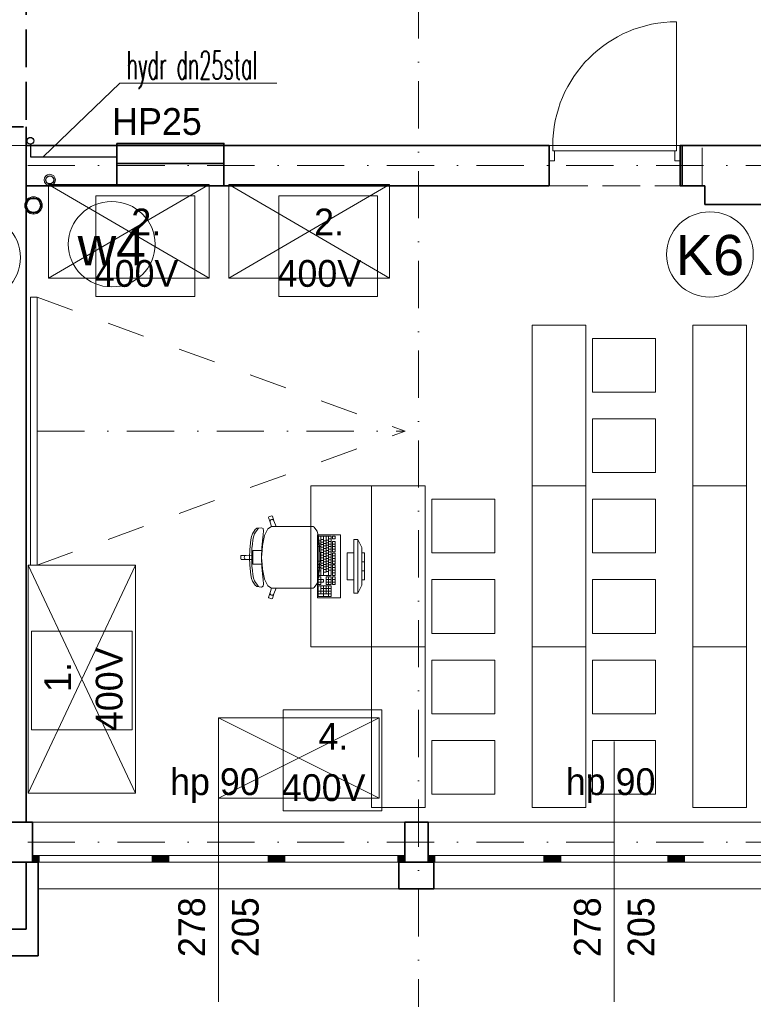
# Model space of a CAD drawing. Header units: millimetres. Extents: x -34676 to 172266, y 39940 to 476087.
# Tile 179 of 256: x 37943 to 43421, y 342950 to 350300. Entities that reach past the tile are written whole.
import ezdxf
from ezdxf.lldxf.tags import DXFTag

# ---------------------------------------------------------------- set-up
doc = ezdxf.new("R2010")
doc.units = ezdxf.units.MM
doc.header["$MEASUREMENT"] = 0
for name, pattern in [('Krawędzie ukryte', [3.912222, 2.822222, -1.09]), ('Kropki i Kreski', [6.702778, 3.527778, -1.763889, 0, -1.411111]), ('Przerywana', [5.644444, 2.822222, -2.822222])]:
    doc.linetypes.add(name, pattern=pattern)
doc.layers.add('#ks', color=34, linetype='Continuous', lineweight=30)
doc.layers.add('#woda', color=4, linetype='Continuous', lineweight=18)
for name, color, linetype in [('#p.po¿', 150, 'W-HYDRANTY'), ('#podkład', 252, 'Continuous'), ('- A - ocieplenie', 7, 'Continuous'), ('2D - Rysunki i Obrazki', 7, 'Continuous'), ('Drzwi Archicad', 7, 'Continuous'), ('IS_Text_Pion_Wodociag', 7, 'Continuous'), ('Konstrukcja - Belki', 7, 'Continuous'), ('Konstrukcja - Siatka mod', 7, 'Continuous'), ('Konstrukcja - Stropy', 7, 'Continuous'), ('Konstrukcja - Ściany nośne wew..P', 7, 'Continuous'), ('Konstrukcja - Ściany zewnętrzne', 7, 'Continuous'), ('Okna Archicada', 7, 'Continuous'), ('Opisy - Tekst', 7, 'Continuous'), ('Wnętrze - Umeblowanie', 7, 'Continuous'), ('Wnętrze - Wyposażenie', 7, 'Continuous'), ('Znaczniki okien Archicada', 7, 'Continuous')]:
    doc.layers.add(name, color=color, linetype=linetype)
doc.layers.add('IS_Opisy_działek_Wodociag', color=7, linetype='SOLID', true_color=0x000000)
doc.styles.add('ISO', font='isocp.shx', dxfattribs={"height": 10})
doc.styles.add('MtXpl_Arial3', font='txt', dxfattribs={"height": 0.2})
doc.styles.add('ROMANS', font='romans', dxfattribs={"width": 0.6})
doc.styles.get("Standard").update_dxf_attribs({"font": 'arial.ttf'})
doc.styles.add('STYL_AUTOMATYCZNY_9', font='txt')
tags = doc.linetypes.add('SOLID', pattern=[10, 10, 0]).pattern_tags.tags
tags[6:7] = [DXFTag(74, 4), DXFTag(75, 0), DXFTag(340, '0'), DXFTag(46, 0.0), DXFTag(50, 0.0), DXFTag(44, 0.0), DXFTag(45, 0.0)]
tags[4:5] = [DXFTag(74, 4), DXFTag(75, 0), DXFTag(340, '0'), DXFTag(46, 0.0), DXFTag(50, 0.0), DXFTag(44, 0.0), DXFTag(45, 0.0)]
doc.linetypes.add('W-HYDRANTY', pattern='A,3,-0.5,["hyd",ISO,S=0.04,R=0,X=-0.45,Y=-0.125],-0.5', length=4)

# ---------------------------------------------------------------- blocks, each defined once
blk = doc.blocks.new('kjghgg')
at = {"layer": '- A - ocieplenie', "color": 252, "linetype": 'Continuous', "lineweight": 35, "ltscale": 100}
for p, q in [((-106395.8, 469298.3), (-106395.8, 469098.3)), ((-106305.8, 469298.3), (-106395.8, 469298.3)), ((-106305.8, 469298.3), (-106305.8, 469248.3)), ((-103610.8, 469298.3), (-103610.8, 469248.3)), ((-103350.8, 469298.3), (-103610.8, 469298.3)), ((-103350.8, 469298.3), (-103350.8, 469248.3)), ((-106305.8, 469248.3), (-106305.8, 469098.3)), ((-103610.8, 469248.3), (-103610.8, 469098.3)), ((-103350.8, 469248.3), (-103350.8, 469098.3)), ((-106395.8, 469098.3), (-106395.8, 468798.3)), ((-106305.8, 468798.3), (-106305.8, 469098.3)), ((-103610.8, 469098.3), (-103350.8, 469098.3)), ((-106395.8, 468798.3), (-106695.8, 468798.3)), ((-106305.8, 468598.3), (-106305.8, 468798.3)), ((-106695.8, 468598.3), (-106305.8, 468598.3))]:
    blk.add_line(p, q, dxfattribs=at)
at = {"color": 252, "linetype": 'Continuous', "lineweight": 35, "ltscale": 100}
for p, q in [((-105718.3, 474664.6), (-105718.3, 474514.6)), ((-104918.3, 474664.6), (-105718.3, 474664.6)), ((-104918.3, 474648.3), (-105718.3, 474648.3)), ((-104918.3, 474514.6), (-104918.3, 474664.6)), ((-101495.8, 474648.3), (-101510.3, 474648.3)), ((-101510.3, 474348.3), (-101510.3, 474648.3)), ((-105718.3, 474514.6), (-104918.3, 474514.6)), ((-105718.3, 474348.3), (-104918.3, 474348.3)), ((-101510.3, 474348.3), (-101495.8, 474348.3))]:
    blk.add_line(p, q, dxfattribs=at)
at = {"layer": '2D - Rysunki i Obrazki', "color": 252, "linetype": 'Continuous', "lineweight": 13, "ltscale": 100}
for p, q in [((-105135.9, 474273.5), (-105873.8, 474273.5)), ((-105873.8, 474273.5), (-105873.8, 473520.6)), ((-105135.9, 473520.6), (-105135.9, 474273.5)), ((-103771, 474273.5), (-104508.9, 474273.5)), ((-104508.9, 474273.5), (-104508.9, 473520.6)), ((-103771, 473520.6), (-103771, 474273.5)), ((-105873.8, 473520.6), (-105135.9, 473520.6)), ((-104508.9, 473520.6), (-103771, 473520.6)), ((-105602.2, 471023.8), (-106355.2, 471023.8)), ((-106355.2, 471023.8), (-106355.2, 470285.9)), ((-105602.2, 470285.9), (-105602.2, 471023.8)), ((-103738.4, 470435), (-104476.3, 470435)), ((-104476.3, 470435), (-104476.3, 469682.1)), ((-103738.4, 469682.1), (-103738.4, 470435)), ((-106355.2, 470285.9), (-105602.2, 470285.9)), ((-104476.3, 469682.1), (-103738.4, 469682.1))]:
    blk.add_line(p, q, dxfattribs=at)
at = {"layer": 'Drzwi Archicad', "color": 252, "linetype": 'Continuous', "lineweight": 13, "ltscale": 100}
for p, q in [((-101538.3, 474648.3), (-101538.3, 475572.3)), ((-102462.3, 474648.3), (-102490.3, 474648.3)), ((-102490.3, 474648.3), (-102490.3, 474533.3)), ((-102462.3, 474608.3), (-102462.3, 474648.3)), ((-102462.3, 474648.3), (-101538.3, 474648.3)), ((-102462.3, 474608.3), (-102462.3, 474648.3)), ((-101510.3, 474648.3), (-101538.3, 474648.3)), ((-101538.3, 474648.3), (-101538.3, 474608.3)), ((-101538.3, 474648.3), (-101538.3, 474608.3)), ((-101510.3, 474533.3), (-101510.3, 474648.3)), ((-102450.3, 474608.3), (-102462.3, 474608.3)), ((-101538.3, 474608.3), (-102462.3, 474608.3)), ((-102450.3, 474533.3), (-102450.3, 474608.3)), ((-101538.3, 474608.3), (-101550.3, 474608.3)), ((-101550.3, 474608.3), (-101550.3, 474533.3)), ((-102490.3, 474533.3), (-102450.3, 474533.3)), ((-101550.3, 474533.3), (-101510.3, 474533.3))]:
    blk.add_line(p, q, dxfattribs=at)
at = {"layer": 'Drzwi Archicad', "color": 252, "linetype": 'Continuous', "lineweight": 35, "ltscale": 100}
for p, q in [((-102490.3, 474648.3), (-102490.3, 474533.3)), ((-102490.3, 474648.3), (-102490.3, 474533.3)), ((-101510.3, 474648.3), (-101510.3, 474533.3)), ((-101510.3, 474648.3), (-101510.3, 474533.3)), ((-102490.3, 474533.3), (-102490.3, 474348.3)), ((-101510.3, 474533.3), (-101510.3, 474348.3))]:
    blk.add_line(p, q, dxfattribs=at)
at = {"layer": 'Drzwi Archicad', "color": 252, "linetype": 'Continuous', "lineweight": 13, "ltscale": 100}
blk.add_arc((-101538.3, 474648.3), 924, 90, 180, dxfattribs=at)
at = {"layer": 'Konstrukcja - Belki', "color": 252, "linetype": 'Krawędzie ukryte', "lineweight": 35, "ltscale": 100}
for p in [(-106395.8, 476688.3), (-106695.8, 474789)]:
    blk.add_line(p, (-106395.8, 474789), dxfattribs=at)
at = {"layer": 'Konstrukcja - Siatka mod', "color": 252, "linetype": 'Kropki i Kreski', "lineweight": 13, "ltscale": 100}
for p, q in [((-103465.8, 485184.3), (-103465.8, 468219.5)), ((-123813.3, 474498.3), (-94368.7, 474498.3)), ((-123813.3, 469448.3), (-94368.7, 469448.3))]:
    blk.add_line(p, q, dxfattribs=at)
at = {"layer": 'Konstrukcja - Stropy', "color": 252, "linetype": 'Continuous', "lineweight": 13, "ltscale": 100}
for p, q in [((-109695.8, 474648.3), (-106396.8, 474648.3)), ((-106396.8, 474648.3), (-106396.8, 469598.3)), ((-106396.8, 469598.3), (-94325.8, 469598.3))]:
    blk.add_line(p, q, dxfattribs=at)
at = {"layer": 'Konstrukcja - Ściany nośne wew..P', "color": 252, "linetype": 'Continuous', "lineweight": 35, "ltscale": 100}
for p, q in [((-106395.8, 474648.3), (-106395.8, 474788.3)), ((-105718.3, 474648.3), (-106395.8, 474648.3)), ((-106395.8, 474348.3), (-106395.8, 474648.3)), ((-106395.8, 474348.3), (-106395.8, 474648.3)), ((-105718.3, 474648.3), (-105718.3, 474348.3)), ((-104918.3, 474648.3), (-104918.3, 474348.3)), ((-102490.3, 474648.3), (-104918.3, 474648.3)), ((-102490.3, 474648.3), (-102490.3, 474533.3)), ((-101495.8, 474648.3), (-101495.8, 474348.3)), ((-101325.8, 474648.3), (-101495.8, 474648.3)), ((-100565.8, 474648.3), (-101325.8, 474648.3)), ((-102490.3, 474533.3), (-102490.3, 474348.3)), ((-106395.8, 474348.3), (-105718.3, 474348.3)), ((-106395.8, 469598.3), (-106395.8, 474348.3)), ((-104918.3, 474348.3), (-102490.3, 474348.3)), ((-101495.8, 474348.3), (-101325.8, 474348.3)), ((-101325.8, 474348.3), (-101325.8, 474208.3)), ((-101325.8, 474208.3), (-100625.8, 474208.3)), ((-106395.8, 469598.3), (-106695.8, 469598.3)), ((-106395.8, 469598.3), (-106695.8, 469598.3)), ((-106695.8, 469298.3), (-106395.8, 469298.3)), ((-106695.8, 469298.3), (-106395.8, 469298.3)), ((-106395.8, 468798.3), (-106395.8, 469298.3))]:
    blk.add_line(p, q, dxfattribs=at)
at = {"layer": 'Konstrukcja - Ściany nośne wew..P', "color": 252, "linetype": 'Krawędzie ukryte', "lineweight": 20, "ltscale": 100}
for p, q in [((-106395.8, 474648.3), (-106395.8, 474788.3)), ((-101345.8, 474648.3), (-106395.8, 474648.3)), ((-101345.8, 474348.3), (-101345.8, 474648.3)), ((-106395.8, 474348.3), (-101345.8, 474348.3)), ((-106395.8, 469598.3), (-106395.8, 474348.3)), ((-106395.8, 468798.3), (-106395.8, 469298.3))]:
    blk.add_line(p, q, dxfattribs=at)
at = {"layer": 'Konstrukcja - Ściany nośne wew..P', "color": 252, "linetype": 'Continuous', "lineweight": 20, "ltscale": 100}
blk.add_line((-106695.8, 474648.3), (-106395.8, 474648.3), dxfattribs=at)
at = {"layer": 'Konstrukcja - Ściany zewnętrzne', "color": 252, "linetype": 'Continuous', "lineweight": 35, "ltscale": 100}
for p, q in [((-106348.3, 469598.3), (-106395.8, 469598.3)), ((-106348.3, 469348.3), (-106348.3, 469598.3)), ((-103568.3, 469348.3), (-103568.3, 469598.3)), ((-103393.3, 469598.3), (-103568.3, 469598.3)), ((-103393.3, 469348.3), (-103393.3, 469598.3)), ((-106348.3, 469298.3), (-106348.3, 469348.3)), ((-103568.3, 469298.3), (-103568.3, 469348.3)), ((-103393.3, 469298.3), (-103393.3, 469348.3)), ((-106395.8, 469298.3), (-106348.3, 469298.3)), ((-103568.3, 469298.3), (-103393.3, 469298.3))]:
    blk.add_line(p, q, dxfattribs=at)
at = {"layer": 'Okna Archicada', "color": 252, "linetype": 'Continuous', "lineweight": 13, "ltscale": 100}
for p, q in [((-103568.3, 469598.3), (-106348.3, 469598.3)), ((-103393.3, 469598.3), (-100613.3, 469598.3)), ((-106298.3, 469348.3), (-106348.3, 469348.3)), ((-106298.3, 469298.3), (-106298.3, 469348.3)), ((-105453.3, 469348.3), (-106298.3, 469348.3)), ((-105403.3, 469348.3), (-105453.3, 469348.3)), ((-105453.3, 469348.3), (-105453.3, 469298.3)), ((-105328.3, 469348.3), (-105403.3, 469348.3)), ((-105328.3, 469298.3), (-105328.3, 469348.3)), ((-104588.3, 469348.3), (-105328.3, 469348.3)), ((-104513.3, 469348.3), (-104588.3, 469348.3)), ((-104588.3, 469348.3), (-104588.3, 469298.3)), ((-104463.3, 469348.3), (-104513.3, 469348.3)), ((-104463.3, 469298.3), (-104463.3, 469348.3)), ((-103618.3, 469348.3), (-104463.3, 469348.3)), ((-103568.3, 469348.3), (-103618.3, 469348.3)), ((-103618.3, 469348.3), (-103618.3, 469298.3)), ((-103393.3, 469348.3), (-103343.3, 469348.3)), ((-103343.3, 469348.3), (-103343.3, 469298.3)), ((-103343.3, 469348.3), (-102528.3, 469348.3)), ((-102528.3, 469298.3), (-102528.3, 469348.3)), ((-102528.3, 469348.3), (-102478.3, 469348.3)), ((-102478.3, 469348.3), (-102403.3, 469348.3)), ((-102403.3, 469348.3), (-102403.3, 469298.3)), ((-102403.3, 469348.3), (-101603.3, 469348.3)), ((-101603.3, 469298.3), (-101603.3, 469348.3)), ((-101603.3, 469348.3), (-101528.3, 469348.3)), ((-101528.3, 469348.3), (-101478.3, 469348.3)), ((-101478.3, 469348.3), (-101478.3, 469298.3)), ((-101478.3, 469348.3), (-100663.3, 469348.3)), ((-103568.3, 469298.3), (-106348.3, 469298.3)), ((-106348.3, 469298.3), (-106298.3, 469298.3)), ((-103610.8, 469298.3), (-106305.8, 469298.3)), ((-106298.3, 469298.3), (-105453.3, 469298.3)), ((-105453.3, 469298.3), (-105403.3, 469298.3)), ((-105403.3, 469298.3), (-105328.3, 469298.3)), ((-105328.3, 469298.3), (-104588.3, 469298.3)), ((-104588.3, 469298.3), (-104513.3, 469298.3)), ((-104513.3, 469298.3), (-104463.3, 469298.3)), ((-104463.3, 469298.3), (-103618.3, 469298.3)), ((-103618.3, 469298.3), (-103568.3, 469298.3)), ((-103393.3, 469298.3), (-100613.3, 469298.3)), ((-103343.3, 469298.3), (-103393.3, 469298.3)), ((-100655.8, 469298.3), (-103350.8, 469298.3)), ((-102528.3, 469298.3), (-103343.3, 469298.3)), ((-102478.3, 469298.3), (-102528.3, 469298.3)), ((-102403.3, 469298.3), (-102478.3, 469298.3)), ((-101603.3, 469298.3), (-102403.3, 469298.3)), ((-101528.3, 469298.3), (-101603.3, 469298.3)), ((-101478.3, 469298.3), (-101528.3, 469298.3)), ((-100663.3, 469298.3), (-101478.3, 469298.3)), ((-103610.8, 469098.3), (-106305.8, 469098.3)), ((-100655.8, 469098.3), (-103350.8, 469098.3))]:
    blk.add_line(p, q, dxfattribs=at)
at = {"layer": 'Okna Archicada', "color": 252, "linetype": 'Continuous', "lineweight": 35, "ltscale": 100}
for p, q in [((-106348.3, 469348.3), (-106348.3, 469598.3)), ((-103568.3, 469348.3), (-103568.3, 469598.3)), ((-103393.3, 469348.3), (-103393.3, 469598.3)), ((-106348.3, 469298.3), (-106348.3, 469348.3)), ((-106348.3, 469298.3), (-106348.3, 469348.3)), ((-103568.3, 469298.3), (-103568.3, 469348.3)), ((-103568.3, 469298.3), (-103568.3, 469348.3)), ((-103393.3, 469298.3), (-103393.3, 469348.3)), ((-103393.3, 469298.3), (-103393.3, 469348.3)), ((-106305.8, 469298.3), (-106305.8, 469248.3)), ((-103610.8, 469298.3), (-103610.8, 469248.3)), ((-103350.8, 469298.3), (-103350.8, 469248.3)), ((-106305.8, 469248.3), (-106305.8, 469098.3)), ((-103610.8, 469248.3), (-103610.8, 469098.3)), ((-103350.8, 469248.3), (-103350.8, 469098.3))]:
    blk.add_line(p, q, dxfattribs=at)
at = {"layer": 'Okna Archicada', "color": 252, "linetype": 'Continuous', "lineweight": 13, "extrusion": (0, 0, -1)}
for points in [[(106298.3, 469298.3), (106348.3, 469348.3), (106348.3, 469298.3)], [(106348.3, 469348.3), (106298.3, 469298.3), (106298.3, 469348.3)], [(105403.3, 469298.3), (105453.3, 469348.3), (105453.3, 469298.3)], [(105453.3, 469348.3), (105403.3, 469298.3), (105403.3, 469348.3)], [(105328.3, 469298.3), (105403.3, 469348.3), (105403.3, 469298.3)], [(105403.3, 469348.3), (105328.3, 469298.3), (105328.3, 469348.3)], [(104513.3, 469298.3), (104588.3, 469348.3), (104588.3, 469298.3)], [(104588.3, 469348.3), (104513.3, 469298.3), (104513.3, 469348.3)], [(104463.3, 469298.3), (104513.3, 469348.3), (104513.3, 469298.3)], [(104513.3, 469348.3), (104463.3, 469298.3), (104463.3, 469348.3)], [(103568.3, 469298.3), (103618.3, 469348.3), (103618.3, 469298.3)], [(103618.3, 469348.3), (103568.3, 469298.3), (103568.3, 469348.3)], [(103343.3, 469298.3), (103393.3, 469348.3), (103393.3, 469298.3)], [(103393.3, 469348.3), (103343.3, 469298.3), (103343.3, 469348.3)], [(102478.3, 469298.3), (102528.3, 469348.3), (102528.3, 469298.3)], [(102528.3, 469348.3), (102478.3, 469298.3), (102478.3, 469348.3)], [(102403.3, 469298.3), (102478.3, 469348.3), (102478.3, 469298.3)], [(102478.3, 469348.3), (102403.3, 469298.3), (102403.3, 469348.3)], [(101528.3, 469298.3), (101603.3, 469348.3), (101603.3, 469298.3)], [(101603.3, 469348.3), (101528.3, 469298.3), (101528.3, 469348.3)], [(101478.3, 469298.3), (101528.3, 469348.3), (101528.3, 469298.3)], [(101528.3, 469348.3), (101478.3, 469298.3), (101478.3, 469348.3)]]:
    blk.add_solid(points, dxfattribs=at)
at = {"layer": 'Wnętrze - Umeblowanie', "color": 252, "linetype": 'Continuous', "lineweight": 13, "ltscale": 100}
for p, q in [((-106228.7, 474358.3), (-105028.7, 474358.3)), ((-106228.7, 473658.3), (-106228.7, 474358.3)), ((-106228.7, 474358.3), (-105028.7, 473658.3)), ((-105028.7, 474358.3), (-106228.7, 473658.3)), ((-105028.7, 474358.3), (-105028.7, 473658.3)), ((-104881.8, 474358.3), (-103681.8, 474358.3)), ((-104881.8, 473658.3), (-104881.8, 474358.3)), ((-104881.8, 474358.3), (-103681.8, 473658.3)), ((-103681.8, 474358.3), (-104881.8, 473658.3)), ((-103681.8, 474358.3), (-103681.8, 473658.3)), ((-105028.7, 473658.3), (-106228.7, 473658.3)), ((-103681.8, 473658.3), (-104881.8, 473658.3)), ((-106363.3, 471515.2), (-106363.3, 473515.2)), ((-106363.3, 473515.2), (-106313.3, 473515.2)), ((-106313.3, 473515.2), (-106313.3, 471515.2)), ((-102214.8, 473307.2), (-102615.8, 473307.2)), ((-102615.8, 473307.2), (-102615.8, 472107.2)), ((-102214.8, 472107.2), (-102214.8, 473307.2)), ((-101014.8, 473307.2), (-101415.8, 473307.2)), ((-101415.8, 473307.2), (-101415.8, 472107.2)), ((-101014.8, 472107.2), (-101014.8, 473307.2)), ((-102164.8, 472806.7), (-102164.8, 473207.7)), ((-102164.8, 473207.7), (-101694.8, 473207.7)), ((-101694.8, 473207.7), (-101694.8, 472806.7)), ((-101694.8, 472806.7), (-102164.8, 472806.7)), ((-102164.8, 472206.7), (-102164.8, 472607.7)), ((-102164.8, 472607.7), (-101694.8, 472607.7)), ((-101694.8, 472607.7), (-101694.8, 472206.7)), ((-101694.8, 472206.7), (-102164.8, 472206.7)), ((-103815.8, 472107.2), (-104268.8, 472107.2)), ((-104268.8, 472107.2), (-104268.8, 470907.2)), ((-103414.8, 472107.2), (-103815.8, 472107.2)), ((-103815.8, 472107.2), (-103815.8, 470907.2)), ((-103815.8, 470907.2), (-103815.8, 472107.2)), ((-103414.8, 470907.2), (-103414.8, 472107.2)), ((-102214.8, 472107.2), (-102615.8, 472107.2)), ((-102615.8, 472107.2), (-102615.8, 470907.2)), ((-102615.8, 472107.2), (-102214.8, 472107.2)), ((-102214.8, 470907.2), (-102214.8, 472107.2)), ((-101014.8, 472107.2), (-101415.8, 472107.2)), ((-101415.8, 472107.2), (-101415.8, 470907.2)), ((-101415.8, 472107.2), (-101014.8, 472107.2)), ((-101014.8, 470907.2), (-101014.8, 472107.2)), ((-103364.8, 471606.7), (-103364.8, 472007.7)), ((-103364.8, 472007.7), (-102894.8, 472007.7)), ((-102894.8, 472007.7), (-102894.8, 471606.7)), ((-102164.8, 471606.7), (-102164.8, 472007.7)), ((-102164.8, 472007.7), (-101694.8, 472007.7)), ((-101694.8, 472007.7), (-101694.8, 471606.7)), ((-104582.7, 471876.6), (-104584.6, 471872.8)), ((-104584.6, 471872.8), (-104573.2, 471837.3)), ((-104559.9, 471884), (-104582.7, 471876.6)), ((-104572.3, 471848.9), (-104573.9, 471843.2)), ((-104573.9, 471843.2), (-104573.2, 471837.3)), ((-104573.2, 471837.3), (-104563.5, 471803.2)), ((-104568.7, 471853.5), (-104572.3, 471848.9)), ((-104563.6, 471856.4), (-104568.7, 471853.5)), ((-104557.8, 471857.1), (-104563.6, 471856.4)), ((-104556.1, 471882.1), (-104559.9, 471884)), ((-104552.2, 471855.5), (-104557.8, 471857.1)), ((-104544.7, 471846.7), (-104556.1, 471882.1)), ((-104547.6, 471851.8), (-104552.2, 471855.5)), ((-104544.7, 471846.7), (-104547.6, 471851.8)), ((-104529, 471803.3), (-104544.7, 471846.7)), ((-104705.8, 471750.6), (-104713, 471730.6)), ((-104685.7, 471781.6), (-104705.8, 471750.6)), ((-104697.3, 471728.5), (-104691, 471748.9)), ((-104691, 471748.9), (-104683.3, 471762)), ((-104672.5, 471792.1), (-104685.7, 471781.6)), ((-104683.3, 471762), (-104673.3, 471773.8)), ((-104673.3, 471773.8), (-104667.1, 471782.8)), ((-104636.4, 471795.4), (-104672.5, 471792.1)), ((-104667.1, 471782.8), (-104662, 471789)), ((-104662, 471789), (-104659.4, 471792.8)), ((-104624.9, 471788.7), (-104636.4, 471795.4)), ((-104621.8, 471771.5), (-104624.9, 471788.7)), ((-104624.4, 471742.6), (-104621.8, 471771.5)), ((-104591.3, 471785.8), (-104615.1, 471736.1)), ((-104563.5, 471803.2), (-104591.3, 471785.8)), ((-104563.3, 471803.3), (-104563.5, 471803.2)), ((-104563.3, 471803.3), (-104529, 471803.3)), ((-104319.9, 471803.3), (-104529, 471803.3)), ((-104283.9, 471803.3), (-104319.9, 471803.3)), ((-104252.8, 471803.3), (-104283.9, 471803.3)), ((-104244.2, 471798.8), (-104252.8, 471803.3)), ((-104223.1, 471772), (-104244.2, 471798.8)), ((-104222.2, 471769.8), (-104223.1, 471772)), ((-104211.5, 471723.9), (-104222.2, 471769.8)), ((-104717.8, 471704.7), (-104724.8, 471631.5)), ((-104713, 471730.6), (-104717.8, 471704.7)), ((-104705.9, 471672.6), (-104702.2, 471702.6)), ((-104702.2, 471702.6), (-104697.3, 471728.5)), ((-104634.9, 471646.3), (-104630.3, 471697.3)), ((-104615.1, 471736.1), (-104631, 471661.8)), ((-104630.3, 471697.3), (-104624.4, 471742.6)), ((-104048.8, 471742.2), (-104218.8, 471742.2)), ((-104218.8, 471742.2), (-104218.8, 471272.2)), ((-104213.9, 471732.5), (-104213.9, 471438.7)), ((-104117, 471732.5), (-104213.9, 471732.5)), ((-104213.9, 471698.2), (-104194.5, 471698.2)), ((-104213.9, 471676.2), (-104194.5, 471676.2)), ((-104204.3, 471655.1), (-104211.5, 471723.9)), ((-104194.5, 471732.5), (-104194.5, 471438.7)), ((-104194.5, 471708), (-104175.1, 471708)), ((-104194.5, 471688.4), (-104175.1, 471688.4)), ((-104175.1, 471732.5), (-104175.1, 471438.7)), ((-104175.1, 471698.2), (-104155.8, 471698.2)), ((-104175.1, 471678.6), (-104155.8, 471678.6)), ((-104155.8, 471732.5), (-104155.8, 471463.2)), ((-104155.8, 471703.1), (-104136.4, 471703.1)), ((-104155.8, 471683.5), (-104136.4, 471683.5)), ((-104136.4, 471732.5), (-104136.4, 471438.7)), ((-104136.4, 471712.9), (-104117, 471712.9)), ((-104136.4, 471693.3), (-104117, 471693.3)), ((-104117, 471438.7), (-104117, 471732.5)), ((-104107.3, 471732.5), (-104107.3, 471712.9)), ((-104087.9, 471732.5), (-104107.3, 471732.5)), ((-104107.3, 471712.9), (-104087.9, 471712.9)), ((-104107.3, 471693.3), (-104107.3, 471615)), ((-104087.9, 471693.3), (-104107.3, 471693.3)), ((-104087.9, 471712.9), (-104087.9, 471732.5)), ((-104087.9, 471615), (-104087.9, 471693.3)), ((-104048.8, 471272.2), (-104048.8, 471742.2)), ((-103948.8, 471707.2), (-103948.8, 471307.2)), ((-103918.8, 471707.2), (-103948.8, 471707.2)), ((-103918.8, 471307.2), (-103918.8, 471707.2)), ((-103918.8, 471707.2), (-103888.8, 471647.2)), ((-104724.8, 471631.5), (-104727, 471574)), ((-104710.4, 471574), (-104709.9, 471606.8)), ((-104709.9, 471606.8), (-104708.5, 471640.1)), ((-104708.5, 471640.1), (-104705.9, 471672.6)), ((-104672.1, 471624.3), (-104702, 471624.3)), ((-104702, 471624.3), (-104702, 471590.9)), ((-104633.4, 471624.3), (-104672.1, 471624.3)), ((-104637.3, 471574), (-104634.9, 471646.3)), ((-104633.4, 471624.3), (-104636.6, 471574)), ((-104631, 471661.8), (-104633.4, 471624.3)), ((-104213.9, 471654.1), (-104194.5, 471654.1)), ((-104204.2, 471654.1), (-104204.3, 471655.1)), ((-104201.8, 471574), (-104204.2, 471654.1)), ((-104194.5, 471668.8), (-104175.1, 471668.8)), ((-104194.5, 471649.2), (-104175.1, 471649.2)), ((-104194.5, 471629.6), (-104175.1, 471629.6)), ((-104194.5, 471610.1), (-104175.1, 471610.1)), ((-104175.1, 471659), (-104155.8, 471659)), ((-104175.1, 471639.4), (-104155.8, 471639.4)), ((-104175.1, 471619.9), (-104155.8, 471619.9)), ((-104155.8, 471663.9), (-104136.4, 471663.9)), ((-104155.8, 471644.3), (-104136.4, 471644.3)), ((-104155.8, 471624.7), (-104136.4, 471624.7)), ((-104155.8, 471605.2), (-104136.4, 471605.2)), ((-104136.4, 471673.7), (-104117, 471673.7)), ((-104136.4, 471654.1), (-104117, 471654.1)), ((-104136.4, 471634.5), (-104117, 471634.5)), ((-104136.4, 471615), (-104117, 471615)), ((-104107.3, 471673.7), (-104087.9, 471673.7)), ((-104107.3, 471654.1), (-104087.9, 471654.1)), ((-104107.3, 471634.5), (-104087.9, 471634.5)), ((-104107.3, 471615), (-104087.9, 471615)), ((-104107.3, 471605.2), (-104107.3, 471526.8)), ((-104087.9, 471605.2), (-104107.3, 471605.2)), ((-104087.9, 471526.8), (-104087.9, 471605.2)), ((-103998.8, 471607.2), (-103998.8, 471407.2)), ((-103948.8, 471607.2), (-103998.8, 471607.2)), ((-103948.8, 471407.2), (-103948.8, 471607.2)), ((-103888.8, 471647.2), (-103888.8, 471367.2)), ((-103888.8, 471607.2), (-103888.8, 471407.2)), ((-103868.8, 471607.2), (-103888.8, 471607.2)), ((-103868.8, 471407.2), (-103868.8, 471607.2)), ((-102894.8, 471606.7), (-103364.8, 471606.7)), ((-101694.8, 471606.7), (-102164.8, 471606.7)), ((-104788.8, 471589.1), (-104791.8, 471586.1)), ((-104791.8, 471586.1), (-104791.8, 471574)), ((-104791.8, 471562), (-104791.8, 471574)), ((-104788.8, 471558.9), (-104791.8, 471562)), ((-104751.9, 471589.1), (-104788.8, 471589.1)), ((-104751.9, 471558.9), (-104788.8, 471558.9)), ((-104765.7, 471579.8), (-104766.8, 471574)), ((-104765.7, 471568.3), (-104766.8, 471574)), ((-104762.5, 471584.7), (-104765.7, 471579.8)), ((-104762.5, 471563.4), (-104765.7, 471568.3)), ((-104757.6, 471588), (-104762.5, 471584.7)), ((-104757.6, 471560.1), (-104762.5, 471563.4)), ((-104751.9, 471589.1), (-104757.6, 471588)), ((-104751.9, 471558.9), (-104757.6, 471560.1)), ((-104702, 471590.9), (-104751.9, 471589.1)), ((-104702, 471557.1), (-104751.9, 471558.9)), ((-104724.8, 471516.5), (-104727, 471574)), ((-104710.4, 471574), (-104709.9, 471541.3)), ((-104709.9, 471541.3), (-104708.5, 471507.9)), ((-104702, 471590.9), (-104702, 471574)), ((-104702, 471557.1), (-104702, 471574)), ((-104702, 471523.7), (-104702, 471557.1)), ((-104637.3, 471574), (-104634.9, 471501.7)), ((-104633.4, 471523.7), (-104636.6, 471574)), ((-104213.9, 471546.4), (-104194.5, 471546.4)), ((-104201.8, 471574), (-104204.2, 471494)), ((-104194.5, 471590.5), (-104175.1, 471590.5)), ((-104194.5, 471570.9), (-104175.1, 471570.9)), ((-104194.5, 471551.3), (-104175.1, 471551.3)), ((-104194.5, 471531.7), (-104175.1, 471531.7)), ((-104175.1, 471600.3), (-104155.8, 471600.3)), ((-104175.1, 471580.7), (-104155.8, 471580.7)), ((-104175.1, 471561.1), (-104155.8, 471561.1)), ((-104175.1, 471541.5), (-104155.8, 471541.5)), ((-104155.8, 471585.6), (-104136.4, 471585.6)), ((-104155.8, 471566), (-104136.4, 471566)), ((-104155.8, 471546.4), (-104136.4, 471546.4)), ((-104136.4, 471595.4), (-104117, 471595.4)), ((-104136.4, 471575.8), (-104117, 471575.8)), ((-104136.4, 471556.2), (-104117, 471556.2)), ((-104136.4, 471536.6), (-104117, 471536.6)), ((-104107.3, 471585.6), (-104087.9, 471585.6)), ((-104107.3, 471566), (-104087.9, 471566)), ((-104107.3, 471546.4), (-104087.9, 471546.4)), ((-103888.8, 471540.6), (-103868.8, 471540.6)), ((-105578.7, 471514.8), (-106378.7, 471514.8)), ((-106378.7, 471514.8), (-106378.7, 469814.8)), ((-105578.7, 469814.8), (-106378.7, 471514.8)), ((-105578.7, 471514.8), (-106378.7, 469814.8)), ((-106313.3, 471515.2), (-106363.3, 471515.2)), ((-105578.7, 469814.8), (-105578.7, 471514.8)), ((-104717.8, 471443.3), (-104724.8, 471516.5)), ((-104708.5, 471507.9), (-104705.9, 471475.5)), ((-104705.9, 471475.5), (-104702.2, 471445.5)), ((-104672.1, 471523.7), (-104702, 471523.7)), ((-104633.4, 471523.7), (-104672.1, 471523.7)), ((-104634.9, 471501.7), (-104630.3, 471450.8)), ((-104631, 471486.3), (-104633.4, 471523.7)), ((-104615.1, 471411.9), (-104631, 471486.3)), ((-104213.9, 471521.9), (-104194.5, 471521.9)), ((-104213.9, 471497.5), (-104194.5, 471497.5)), ((-104213.9, 471473), (-104194.5, 471473)), ((-104204.3, 471492.9), (-104211.5, 471424.2)), ((-104204.2, 471494), (-104204.3, 471492.9)), ((-104194.5, 471512.1), (-104175.1, 471512.1)), ((-104194.5, 471492.6), (-104175.1, 471492.6)), ((-104175.1, 471521.9), (-104155.8, 471521.9)), ((-104175.1, 471502.4), (-104155.8, 471502.4)), ((-104175.1, 471482.8), (-104155.8, 471482.8)), ((-104175.1, 471463.2), (-104155.8, 471463.2)), ((-104155.8, 471526.8), (-104136.4, 471526.8)), ((-104155.8, 471507.2), (-104136.4, 471507.2)), ((-104155.8, 471487.7), (-104136.4, 471487.7)), ((-104155.8, 471468.1), (-104136.4, 471468.1)), ((-104136.4, 471517), (-104117, 471517)), ((-104136.4, 471497.5), (-104117, 471497.5)), ((-104136.4, 471477.9), (-104117, 471477.9)), ((-104107.3, 471526.8), (-104087.9, 471526.8)), ((-104107.3, 471517), (-104107.3, 471438.7)), ((-104087.9, 471517), (-104107.3, 471517)), ((-104107.3, 471497.5), (-104087.9, 471497.5)), ((-104107.3, 471477.9), (-104087.9, 471477.9)), ((-104107.3, 471458.3), (-104087.9, 471458.3)), ((-104087.9, 471438.7), (-104087.9, 471517)), ((-103888.8, 471473.9), (-103868.8, 471473.9)), ((-104713, 471417.4), (-104717.8, 471443.3)), ((-104705.8, 471397.5), (-104713, 471417.4)), ((-104685.7, 471366.5), (-104705.8, 471397.5)), ((-104702.2, 471445.5), (-104697.3, 471419.6)), ((-104697.3, 471419.6), (-104691, 471399.2)), ((-104691, 471399.2), (-104683.3, 471386)), ((-104683.3, 471386), (-104673.3, 471374.3)), ((-104630.3, 471450.8), (-104624.4, 471405.5)), ((-104624.4, 471405.5), (-104621.8, 471376.6)), ((-104591.3, 471362.2), (-104615.1, 471411.9)), ((-104211.5, 471424.2), (-104222.2, 471378.2)), ((-104213.9, 471438.7), (-104117, 471438.7)), ((-104213.9, 471428.9), (-104213.9, 471370.2)), ((-104194.5, 471428.9), (-104213.9, 471428.9)), ((-104213.9, 471409.3), (-104194.5, 471409.3)), ((-104213.9, 471389.7), (-104194.5, 471389.7)), ((-104194.5, 471409.3), (-104194.5, 471428.9)), ((-104175.1, 471409.3), (-104194.5, 471409.3)), ((-104194.5, 471409.3), (-104194.5, 471389.7)), ((-104194.5, 471370.2), (-104194.5, 471389.7)), ((-104194.5, 471389.7), (-104175.1, 471389.7)), ((-104175.1, 471389.7), (-104175.1, 471409.3)), ((-104155.8, 471428.9), (-104155.8, 471370.2)), ((-104117, 471428.9), (-104155.8, 471428.9)), ((-104155.8, 471409.3), (-104117, 471409.3)), ((-104155.8, 471389.7), (-104117, 471389.7)), ((-104136.4, 471428.9), (-104136.4, 471370.2)), ((-104117, 471370.2), (-104117, 471428.9)), ((-104107.3, 471438.7), (-104087.9, 471438.7)), ((-104107.3, 471428.9), (-104107.3, 471370.2)), ((-104087.9, 471428.9), (-104107.3, 471428.9)), ((-104107.3, 471409.3), (-104087.9, 471409.3)), ((-104107.3, 471389.7), (-104087.9, 471389.7)), ((-104087.9, 471370.2), (-104087.9, 471428.9)), ((-103998.8, 471407.2), (-103948.8, 471407.2)), ((-103888.8, 471407.2), (-103868.8, 471407.2)), ((-103364.8, 471006.7), (-103364.8, 471407.7)), ((-103364.8, 471407.7), (-102894.8, 471407.7)), ((-102894.8, 471407.7), (-102894.8, 471006.7)), ((-102164.8, 471006.7), (-102164.8, 471407.7)), ((-102164.8, 471407.7), (-101694.8, 471407.7)), ((-101694.8, 471407.7), (-101694.8, 471006.7)), ((-104672.5, 471355.9), (-104685.7, 471366.5)), ((-104673.3, 471374.3), (-104667.1, 471365.3)), ((-104636.4, 471352.6), (-104672.5, 471355.9)), ((-104667.1, 471365.3), (-104662, 471359)), ((-104662, 471359), (-104659.4, 471355.3)), ((-104624.9, 471359.3), (-104636.4, 471352.6)), ((-104621.8, 471376.6), (-104624.9, 471359.3)), ((-104563.5, 471344.9), (-104591.3, 471362.2)), ((-104584.6, 471275.3), (-104573.2, 471310.7)), ((-104573.9, 471304.9), (-104573.2, 471310.7)), ((-104573.2, 471310.7), (-104563.5, 471344.9)), ((-104563.3, 471344.8), (-104563.5, 471344.9)), ((-104563.3, 471344.8), (-104529, 471344.8)), ((-104529, 471344.8), (-104544.7, 471301.4)), ((-104319.9, 471344.8), (-104529, 471344.8)), ((-104283.9, 471344.8), (-104319.9, 471344.8)), ((-104252.8, 471344.8), (-104283.9, 471344.8)), ((-104244.2, 471349.3), (-104252.8, 471344.8)), ((-104223.1, 471376.1), (-104244.2, 471349.3)), ((-104222.2, 471378.2), (-104223.1, 471376.1)), ((-104213.9, 471370.2), (-104194.5, 471370.2)), ((-104213.9, 471360.4), (-104213.9, 471282)), ((-104117, 471360.4), (-104213.9, 471360.4)), ((-104213.9, 471321.2), (-104117, 471321.2)), ((-104194.5, 471360.4), (-104194.5, 471301.6)), ((-104194.5, 471340.8), (-104117, 471340.8)), ((-104175.1, 471360.4), (-104175.1, 471282)), ((-104155.8, 471370.2), (-104117, 471370.2)), ((-104155.8, 471360.4), (-104155.8, 471301.6)), ((-104136.4, 471360.4), (-104136.4, 471282)), ((-104117, 471282), (-104117, 471360.4)), ((-104107.3, 471370.2), (-104087.9, 471370.2)), ((-103948.8, 471307.2), (-103918.8, 471307.2)), ((-103918.8, 471307.2), (-103888.8, 471367.2)), ((-104582.7, 471271.5), (-104584.6, 471275.3)), ((-104559.9, 471264), (-104582.7, 471271.5)), ((-104572.3, 471299.2), (-104573.9, 471304.9)), ((-104568.7, 471294.6), (-104572.3, 471299.2)), ((-104563.6, 471291.7), (-104568.7, 471294.6)), ((-104557.8, 471291), (-104563.6, 471291.7)), ((-104556.1, 471266), (-104559.9, 471264)), ((-104552.2, 471292.6), (-104557.8, 471291)), ((-104544.7, 471301.4), (-104556.1, 471266)), ((-104547.6, 471296.2), (-104552.2, 471292.6)), ((-104544.7, 471301.4), (-104547.6, 471296.2)), ((-104218.8, 471272.2), (-104048.8, 471272.2)), ((-104213.9, 471301.6), (-104117, 471301.6)), ((-104213.9, 471282), (-104117, 471282)), ((-102894.8, 471006.7), (-103364.8, 471006.7)), ((-101694.8, 471006.7), (-102164.8, 471006.7)), ((-104268.8, 470907.2), (-103815.8, 470907.2)), ((-103414.8, 470907.2), (-103815.8, 470907.2)), ((-103815.8, 470907.2), (-103815.8, 469707.2)), ((-103815.8, 470907.2), (-103414.8, 470907.2)), ((-103414.8, 469707.2), (-103414.8, 470907.2)), ((-102214.8, 470907.2), (-102615.8, 470907.2)), ((-102615.8, 470907.2), (-102615.8, 469707.2)), ((-102615.8, 470907.2), (-102214.8, 470907.2)), ((-102214.8, 469707.2), (-102214.8, 470907.2)), ((-101014.8, 470907.2), (-101415.8, 470907.2)), ((-101415.8, 470907.2), (-101415.8, 469707.2)), ((-101415.8, 470907.2), (-101014.8, 470907.2)), ((-101014.8, 469707.2), (-101014.8, 470907.2)), ((-103364.8, 470406.7), (-103364.8, 470807.7)), ((-103364.8, 470807.7), (-102894.8, 470807.7)), ((-102894.8, 470807.7), (-102894.8, 470406.7)), ((-102164.8, 470406.7), (-102164.8, 470807.7)), ((-102164.8, 470807.7), (-101694.8, 470807.7)), ((-101694.8, 470807.7), (-101694.8, 470406.7)), ((-103758.3, 470375.1), (-104958.3, 470375.1)), ((-104958.3, 470375.1), (-104958.3, 469775.1)), ((-103758.3, 469775.1), (-104958.3, 470375.1)), ((-103758.3, 470375.1), (-104958.3, 469775.1)), ((-103758.3, 469775.1), (-103758.3, 470375.1)), ((-102894.8, 470406.7), (-103364.8, 470406.7)), ((-101694.8, 470406.7), (-102164.8, 470406.7)), ((-103364.8, 469806.7), (-103364.8, 470207.7)), ((-103364.8, 470207.7), (-102894.8, 470207.7)), ((-102894.8, 470207.7), (-102894.8, 469806.7)), ((-102164.8, 469806.7), (-102164.8, 470207.7)), ((-102164.8, 470207.7), (-101694.8, 470207.7)), ((-101694.8, 470207.7), (-101694.8, 469806.7)), ((-106378.7, 469814.8), (-105578.7, 469814.8)), ((-104958.3, 469775.1), (-103758.3, 469775.1)), ((-102894.8, 469806.7), (-103364.8, 469806.7)), ((-101694.8, 469806.7), (-102164.8, 469806.7)), ((-103815.8, 469707.2), (-103414.8, 469707.2)), ((-102615.8, 469707.2), (-102214.8, 469707.2)), ((-101415.8, 469707.2), (-101014.8, 469707.2))]:
    blk.add_line(p, q, dxfattribs=at)
at = {"layer": 'Wnętrze - Wyposażenie', "color": 252, "linetype": 'Przerywana', "lineweight": 13, "ltscale": 100}
for p in [(-106313.3, 473515.2), (-106313.3, 471515.2)]:
    blk.add_line(p, (-103565.8, 472515.2), dxfattribs=at)
at = {"layer": 'Wnętrze - Wyposażenie', "color": 252, "linetype": 'Kropki i Kreski', "lineweight": 13, "ltscale": 100}
blk.add_line((-106313, 472515.2), (-103565.8, 472515.2), dxfattribs=at)
at = {"layer": 'Znaczniki okien Archicada', "color": 252, "linetype": 'Continuous', "lineweight": 13, "ltscale": 100}
for p, q in [((-104958.3, 468255.5), (-104958.3, 470198.3)), ((-102003.3, 468255.5), (-102003.3, 470198.3))]:
    blk.add_line(p, q, dxfattribs=at)
at = {"layer": '2D - Rysunki i Obrazki', "color": 252, "linetype": 'Continuous', "lineweight": 13, "style": 'STYL_AUTOMATYCZNY_9'}
for s, p in [('2.', (-105609.6, 473977.6)), ('2.', (-104244.7, 473977.6)), (' 400V', (-105957.2, 473593.6)), (' 400V', (-104592.3, 473593.6)), ('4.', (-104212.1, 470137.9)), (' 400V', (-104559.7, 469755.1))]:
    blk.add_text(s, height=200, dxfattribs=at).set_placement(p)
for s, p in [(' 400V', (-105675.2, 470202.4)), ('1.', (-106059.2, 470569.1))]:
    blk.add_text(s, height=200, rotation=90, dxfattribs=at).set_placement(p)
at = {"layer": 'Opisy - Tekst', "color": 252, "linetype": 'Continuous', "lineweight": 35, "style": 'STYL_AUTOMATYCZNY_9'}
blk.add_text('HP25', height=200, dxfattribs=at).set_placement((-105752.6, 474727.9))
at = {"layer": 'Znaczniki okien Archicada', "color": 252, "linetype": 'Continuous', "lineweight": 15, "style": 'MtXpl_Arial3'}
for p in [(-105319.9, 469799.6), (-102364.9, 469799.6)]:
    blk.add_text('hp 90', height=200, dxfattribs=at).set_placement(p)
for s, p in [('278', (-105058.7, 468590.1)), ('205', (-104658.7, 468590.1)), ('278', (-102103.7, 468590.1)), ('205', (-101703.7, 468590.1))]:
    blk.add_text(s, height=200, rotation=90, dxfattribs=at).set_placement(p)

msp = doc.modelspace()

# ---------------------------------------------------------------- linework, layer by layer
at = {"layer": '#ks', "color": 1, "lineweight": 35}
msp.add_lwpolyline([(38667.7, 349377.1), (39467.7, 349377.1), (39467.7, 349227.1), (38667.7, 349227.1)], close=True, dxfattribs=at)
at = {"layer": '#ks', "color": 34, "lineweight": 0}
msp.add_circle((38045.8, 348913.9), 65, dxfattribs=at)
msp.add_circle((38045.8, 348913.9), 65, dxfattribs=at)
msp.add_circle((38045.8, 348913.9), 65, dxfattribs=at)
msp.add_circle((38045.8, 348913.9), 65, dxfattribs=at)
at = {"layer": '#ks', "color": 34, "lineweight": 40}
msp.add_circle((38045.8, 348913.9), 55, dxfattribs=at)
msp.add_circle((38045.8, 348913.9), 55, dxfattribs=at)
msp.add_circle((38045.8, 348913.9), 55, dxfattribs=at)
msp.add_circle((38045.8, 348913.9), 55, dxfattribs=at)
at = {"layer": '#p.po¿', "lineweight": 30, "ltscale": 200}
msp.add_line((38022.4, 349371.9), (38022.4, 349277.2), dxfattribs=at)
at = {"layer": '#p.po¿', "lineweight": 30, "ltscale": 150}
msp.add_line((38022.4, 349277.2), (38667.7, 349277.2), dxfattribs=at)
at = {"layer": '#p.po¿', "lineweight": 30, "ltscale": 200}
msp.add_circle((38022.4, 349396.9), 25, dxfattribs=at)
at = {"layer": '#woda', "color": 4, "lineweight": 5}
msp.add_circle((38167.7, 349104), 42, dxfattribs=at)
at = {"layer": '#woda', "color": 4, "lineweight": 30}
msp.add_circle((38167.7, 349104), 30, dxfattribs=at)
at = {"layer": 'IS_Opisy_działek_Wodociag', "color": 7, "lineweight": 13, "ltscale": 10}
for p in [(38117.5, 349277.2), (39863.7, 349827.2)]:
    msp.add_line(p, (38689.9, 349827.2), dxfattribs=at)
at = {"layer": 'IS_Text_Pion_Wodociag', "color": 7, "linetype": 'SOLID', "lineweight": 18, "ltscale": 10}
for centre in [(38630, 348624.4), (43096.9, 348547.7), (43096.9, 348547.7), (37624.4, 348524.4)]:
    msp.add_ellipse(centre, major_axis=(324, 0), ratio=0.983333, dxfattribs=at)

# ---------------------------------------------------------------- block references
at = {"layer": '#podkład'}
msp.add_blockref('kjghgg', (144386, -125287.5), dxfattribs=at)

# ---------------------------------------------------------------- texts
at = {"layer": 'IS_Opisy_działek_Wodociag', "color": 7, "lineweight": 13, "ltscale": 10, "style": 'ROMANS', "width": 0.5}
msp.add_text('hydr dn25stal', height=210, dxfattribs=at).set_placement((38739.6, 349856))
at = {"layer": 'IS_Text_Pion_Wodociag', "color": 7, "linetype": 'SOLID', "lineweight": 18, "ltscale": 10, "attachment_point": 8}
for s, insert, char_height in [('K6', (43096.9, 348389.2), 300), ('\\fArial|b0|i0;w4', (38630, 348465.9), 285.12)]:
    msp.add_mtext(s, dxfattribs=dict(at, insert=insert, char_height=char_height))

doc.saveas('drawing.dxf')
